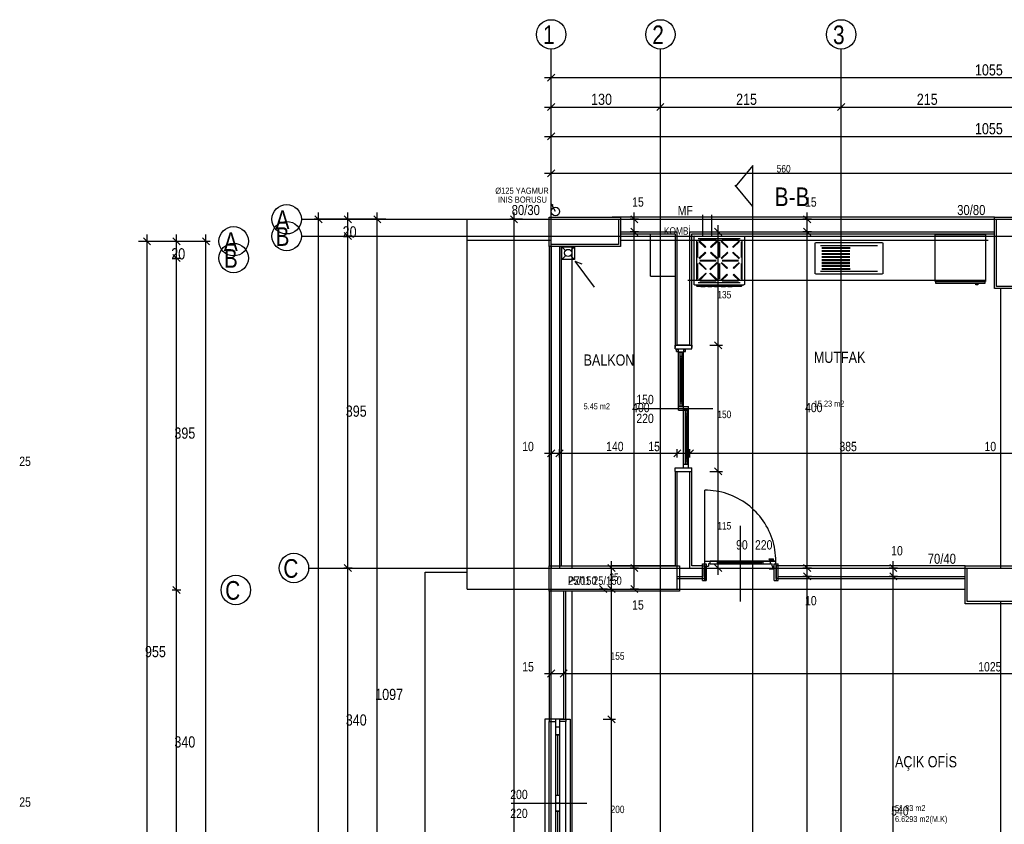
# Model space of a CAD drawing. Header units: centimetres. Extents: x 0 to 14595, y -30 to 2970.
# Tile 9 of 37: x 1231 to 1816, y 1655 to 2134. Entities that reach past the tile are written whole.
import ezdxf

# ---------------------------------------------------------------- set-up
doc = ezdxf.new("R2010")
doc.units = ezdxf.units.CM
doc.layers.add('ASN-MIMARI', color=8, linetype='CONTINUOUS')
doc.styles.get("Standard").update_dxf_attribs({"font": 'arial.ttf', "width": 0.8})

msp = doc.modelspace()

# ---------------------------------------------------------------- linework, layer by layer
at = {"layer": 'ASN-MIMARI'}
for p, q in [((1666.62, 2046.9), (1656.13, 2034.25)), ((1666.62, 2022.41), (1656.13, 2035.06)), ((1549.21, 2019.5), (1546.69, 2023.98)), ((1546.69, 2023.98), (1547.85, 2023.23)), ((1545.4, 2016.11), (1587.9, 2016.11)), ((1545.4, 1998.61), (1545.4, 2016.11)), ((1546.65, 864.84), (1546.65, 2016.11)), ((1587.9, 2016.11), (1587.9, 1998.61)), ((1587.9, 2014.86), (1826.65, 2014.86)), ((1587.9, 2014.86), (1826.65, 2014.86)), ((1810.4, 2016.11), (1827.9, 2016.11)), ((1810.4, 1973.61), (1810.4, 2016.11)), ((1471.65, 2004.86), (2084.15, 2004.86)), ((1587.9, 1998.61), (1545.4, 1998.61)), ((1546.65, 1807.37), (1546.65, 1999.86)), ((1559.15, 1807.37), (1559.15, 1998.61)), ((1587.9, 2002.36), (1806.65, 2002.36)), ((1827.9, 1973.61), (1810.4, 1973.61)), ((1814.15, 1807.37), (1814.15, 1973.61)), ((1581.65, 1807.37), (1792.9, 1807.37)), ((1792.9, 1808.62), (1830.4, 1808.62)), ((1792.9, 1786.12), (1792.9, 1808.62)), ((1559.15, 1504.87), (1559.15, 1793.62)), ((1830.4, 1786.12), (1792.9, 1786.12))]:
    msp.add_line(p, q, dxfattribs=at)
for points in [[(1546.65, 2016.11), (1546.65, 2116.11)], [(1611.65, 2016.11), (1611.65, 2116.11)], [(1719.15, 2016.11), (1719.15, 2116.11)], [(1542.65, 2099.16), (2078.15, 2099.16)], [(1548.77, 2101.28), (1544.53, 2097.04)], [(1546.65, 2096.66), (1546.65, 2101.66)], [(1546.65, 2064.16), (1546.65, 2099.16)], [(1542.65, 2081.66), (2078.15, 2081.66)], [(1548.77, 2083.78), (1544.53, 2079.54)], [(1546.65, 2079.16), (1546.65, 2084.16)], [(1613.77, 2083.78), (1609.53, 2079.54)], [(1611.65, 2079.16), (1611.65, 2084.16)], [(1721.27, 2083.78), (1717.03, 2079.54)], [(1719.15, 2079.16), (1719.15, 2084.16)], [(1542.65, 2064.16), (2078.15, 2064.16)], [(1548.77, 2066.28), (1544.53, 2062.04)], [(1546.65, 2059.16), (1546.65, 2066.66)], [(1548.77, 2044.33), (1544.53, 2040.09)], [(1546.65, 2037.21), (1546.65, 2044.71)], [(1666.62, 876.62), (1666.62, 2046.9)], [(1542.65, 2042.21), (2078.15, 2042.21)], [(1398.06, 2014.86), (1471.65, 2014.86)], [(1410.74, 2014.86), (1405.74, 2014.86)], [(1406.12, 2016.98), (1410.36, 2012.74)], [(1408.24, 929.11), (1408.24, 2018.86)], [(1443.24, 2014.86), (1408.24, 2014.86)], [(1428.24, 2014.86), (1423.24, 2014.86)], [(1423.62, 2016.98), (1427.86, 2012.74)], [(1425.74, 929.11), (1425.74, 2018.86)], [(1448.24, 2014.86), (1440.74, 2014.86)], [(1441.12, 2016.98), (1445.36, 2012.74)], [(1443.24, 929.11), (1443.24, 2018.86)], [(1471.65, 2014.86), (2084.15, 2014.86)], [(1496.65, 2002.36), (1496.65, 2014.86)], [(1496.65, 2014.86), (1546.65, 2014.86)], [(1529.58, 2014.86), (1522.08, 2014.86)], [(1522.46, 2016.98), (1526.7, 2012.74)], [(1524.58, 929.11), (1524.58, 2018.86)], [(1546.65, 1999.86), (1546.65, 2014.86)], [(1546.65, 2014.86), (1586.65, 2014.86)], [(1621.65, 2016.11), (1582.91, 2016.11)], [(1586.65, 2014.86), (1586.65, 1999.86)], [(1587.9, 2014.86), (1621.65, 2014.86)], [(1598.58, 2014.86), (1593.58, 2014.86)], [(1593.96, 2016.98), (1598.2, 2012.74)], [(1596.08, 1795.87), (1596.08, 2018.86)], [(1611.65, 864.84), (1611.65, 2016.11)], [(1810.4, 2016.11), (1621.65, 2016.11)], [(1621.65, 2014.86), (1806.65, 2014.86)], [(1636.96, 2004.91), (1636.96, 2017.5)], [(1642.32, 2004.91), (1642.32, 2017.5)], [(1701.42, 2014.86), (1696.42, 2014.86)], [(1696.8, 2016.98), (1701.05, 2012.74)], [(1698.92, 950.76), (1698.92, 2018.86)], [(1719.15, 864.84), (1719.15, 2016.11)], [(1811.65, 1974.86), (1811.65, 2014.86)], [(1811.65, 2014.86), (1826.65, 2014.86)], [(1593.96, 2009.48), (1598.2, 2005.24)], [(1643.89, 2009.48), (1648.13, 2005.24)], [(1646.01, 1803.37), (1646.01, 2011.36)], [(1696.8, 2009.48), (1701.05, 2005.24)], [(1304.16, 2003.91), (1308.41, 1999.67)], [(1306.28, 916.05), (1306.28, 2005.79)], [(1321.66, 2003.91), (1325.91, 1999.67)], [(1323.78, 916.05), (1323.78, 2005.79)], [(1339.16, 2003.91), (1343.41, 1999.67)], [(1341.28, 916.05), (1341.28, 2005.79)], [(1398.06, 2004.86), (1471.65, 2004.86)], [(1428.24, 2004.86), (1423.24, 2004.86)], [(1428.24, 2004.86), (1423.24, 2004.86)], [(1423.62, 2006.98), (1427.86, 2002.74)], [(1423.62, 2006.98), (1427.86, 2002.74)], [(1587.9, 2007.36), (1621.65, 2007.36)], [(1587.9, 2006.11), (1620.4, 2006.11)], [(1598.58, 2007.36), (1593.58, 2007.36)], [(1605.74, 1981.11), (1605.74, 2006.11)], [(1605.74, 2006.11), (1620.4, 2006.11)], [(1620.4, 2006.11), (1620.4, 1939.86)], [(1621.65, 1939.86), (1621.65, 2007.36)], [(1629.15, 2007.36), (1810.4, 2007.36)], [(1629.15, 1939.86), (1629.15, 2007.36)], [(1630.4, 2006.11), (1810.4, 2006.11)], [(1630.4, 1939.86), (1630.4, 2006.11)], [(1631.86, 2004.8), (1631.61, 2004.56)], [(1631.61, 2004.56), (1631.61, 1976.01)], [(1631.86, 2004.8), (1661.36, 2004.8)], [(1634.11, 2003.35), (1659.11, 2003.35)], [(1641.01, 2007.36), (1648.51, 2007.36)], [(1661.36, 2004.8), (1661.61, 2004.56)], [(1661.61, 2004.56), (1661.61, 1976.01)], [(1701.42, 2007.36), (1696.42, 2007.36)], [(1775.11, 1977.78), (1775.11, 2005.79)], [(1775.11, 2005.79), (1805.11, 2005.79)], [(1805.11, 2005.79), (1805.11, 1977.78)], [(1301.28, 2001.79), (1308.78, 2001.79)], [(1306.28, 2001.79), (1341.28, 2001.79)], [(1321.28, 2001.79), (1326.28, 2001.79)], [(1338.78, 2001.79), (1343.78, 2001.79)], [(1496.65, 2002.36), (1546.65, 2002.36)], [(1496.65, 1807.37), (1496.65, 2002.36)], [(1545.4, 1998.61), (1545.4, 1808.62)], [(1586.65, 1999.86), (1546.65, 1999.86)], [(1546.65, 1998.61), (1546.65, 1807.37)], [(1551.65, 1998.61), (1551.65, 1807.37)], [(1552.9, 1808.62), (1552.9, 1998.61)], [(1553.04, 1998.46), (1560.54, 1998.46)], [(1553.04, 1990.96), (1553.04, 1998.46)], [(1553.04, 1998.46), (1555.18, 1996.31)], [(1560.54, 1998.46), (1558.32, 1996.24)], [(1560.54, 1998.46), (1560.54, 1990.96)], [(1633.11, 2002.38), (1633.11, 1978.19)], [(1633.61, 2001.36), (1633.61, 1992.04)], [(1634.47, 2001.7), (1638.22, 1998.07)], [(1634.82, 2002.04), (1638.57, 1998.41)], [(1635.17, 2002.87), (1644.8, 2002.87)], [(1638.57, 1998.41), (1638.22, 1998.07)], [(1645.15, 2002.04), (1641.4, 1998.41)], [(1641.4, 1998.41), (1641.75, 1998.07)], [(1645.51, 2001.7), (1641.75, 1998.07)], [(1646.36, 2001.36), (1646.36, 1992.04)], [(1646.86, 2001.36), (1646.86, 1992.04)], [(1651.47, 1998.07), (1647.72, 2001.7)], [(1651.82, 1998.41), (1648.07, 2002.04)], [(1648.42, 2002.87), (1658.05, 2002.87)], [(1651.47, 1998.07), (1651.82, 1998.41)], [(1654.65, 1998.41), (1658.4, 2002.04)], [(1655, 1998.07), (1654.65, 1998.41)], [(1655, 1998.07), (1658.76, 2001.7)], [(1659.61, 2001.36), (1659.61, 1992.04)], [(1660.11, 2002.38), (1660.11, 1978.19)], [(1703.67, 1982.45), (1703.67, 2000.75)], [(1703.87, 2000.95), (1743.8, 2000.95)], [(1706.91, 1999.35), (1740.77, 1999.35)], [(1707.72, 1998.16), (1724.52, 1998.16)], [(1724.47, 1997.56), (1707.72, 1997.56)], [(1744, 2000.75), (1744, 1982.45)], [(1321.28, 1991.79), (1326.28, 1991.79)], [(1321.66, 1993.91), (1325.91, 1989.67)], [(1553.04, 1990.96), (1555.3, 1993.22)], [(1560.54, 1990.96), (1558.21, 1993.29)], [(1638.22, 1995.33), (1634.47, 1991.7)], [(1638.57, 1994.99), (1634.82, 1991.36)], [(1638.22, 1995.33), (1638.57, 1994.99)], [(1641.75, 1995.33), (1641.4, 1994.99)], [(1641.4, 1994.99), (1645.15, 1991.36)], [(1641.75, 1995.33), (1645.51, 1991.7)], [(1647.72, 1991.7), (1651.47, 1995.33)], [(1648.07, 1991.36), (1651.82, 1994.99)], [(1651.82, 1994.99), (1651.47, 1995.33)], [(1654.65, 1994.99), (1655, 1995.33)], [(1658.4, 1991.36), (1654.65, 1994.99)], [(1658.76, 1991.7), (1655, 1995.33)], [(1707.72, 1996.37), (1724.38, 1996.37)], [(1724.35, 1995.77), (1707.72, 1995.77)], [(1707.72, 1994.58), (1724.29, 1994.58)], [(1724.27, 1993.98), (1707.72, 1993.98)], [(1707.72, 1992.79), (1724.24, 1992.79)], [(1724.23, 1992.19), (1707.72, 1992.19)], [(1560.54, 1990.96), (1553.04, 1990.96)], [(1560.78, 1990.02), (1572.33, 1974.37)], [(1560.78, 1990.02), (1564.84, 1988.37)], [(1633.61, 1988.54), (1633.61, 1979.22)], [(1634.47, 1988.88), (1638.57, 1984.9)], [(1634.82, 1989.22), (1638.93, 1985.25)], [(1635.17, 1990.53), (1644.8, 1990.53)], [(1635.17, 1990.05), (1644.8, 1990.05)], [(1641.05, 1985.25), (1645.15, 1989.22)], [(1641.4, 1984.9), (1645.51, 1988.88)], [(1646.36, 1988.54), (1646.36, 1979.22)], [(1646.86, 1988.54), (1646.86, 1979.22)], [(1647.72, 1988.88), (1651.12, 1985.59)], [(1648.07, 1989.22), (1651.47, 1985.93)], [(1648.42, 1990.53), (1658.05, 1990.53)], [(1648.42, 1990.05), (1658.05, 1990.05)], [(1651.12, 1985.59), (1651.47, 1985.93)], [(1655, 1985.93), (1658.4, 1989.22)], [(1655, 1985.93), (1655.36, 1985.59)], [(1655.36, 1985.59), (1658.76, 1988.88)], [(1659.61, 1988.54), (1659.61, 1979.22)], [(1707.72, 1991), (1724.23, 1991)], [(1724.24, 1990.4), (1707.72, 1990.4)], [(1724.27, 1989.21), (1707.72, 1989.21)], [(1707.72, 1988.61), (1724.29, 1988.61)], [(1707.72, 1987.42), (1724.35, 1987.42)], [(1724.38, 1986.82), (1707.72, 1986.82)], [(1707.72, 1985.63), (1724.47, 1985.63)], [(1605.74, 1981.11), (1620.4, 1981.11)], [(1634.47, 1978.88), (1638.57, 1982.85)], [(1634.82, 1978.53), (1638.93, 1982.51)], [(1638.57, 1984.9), (1638.93, 1985.25)], [(1638.57, 1982.85), (1638.93, 1982.51)], [(1641.05, 1985.25), (1641.4, 1984.9)], [(1641.05, 1982.51), (1641.4, 1982.85)], [(1641.05, 1982.51), (1645.15, 1978.53)], [(1641.4, 1982.85), (1645.51, 1978.88)], [(1647.72, 1978.88), (1651.12, 1982.17)], [(1648.07, 1978.53), (1651.47, 1981.82)], [(1651.12, 1982.17), (1651.47, 1981.82)], [(1655, 1981.82), (1655.36, 1982.17)], [(1655, 1981.82), (1658.4, 1978.53)], [(1655.36, 1982.17), (1658.76, 1978.88)], [(1743.8, 1982.25), (1703.87, 1982.25)], [(1740.77, 1983.84), (1706.91, 1983.84)], [(1724.52, 1985.04), (1707.72, 1985.04)], [(1627.9, 1978.6), (1805.4, 1978.6)], [(1631.86, 1975.77), (1631.61, 1976.01)], [(1631.86, 1975.77), (1661.36, 1975.77)], [(1633.11, 1975.77), (1633.11, 1975.25)], [(1633.11, 1975.25), (1633.36, 1975)], [(1633.36, 1975), (1635.77, 1975)], [(1634.11, 1977.22), (1659.11, 1977.22)], [(1635.17, 1977.71), (1644.8, 1977.71)], [(1635.77, 1975.77), (1635.77, 1974.8)], [(1635.77, 1975.53), (1638.27, 1975.53)], [(1635.77, 1975.29), (1638.27, 1975.29)], [(1635.77, 1974.8), (1638.27, 1974.8)], [(1638.27, 1975.77), (1638.27, 1974.8)], [(1638.27, 1975), (1639.77, 1975)], [(1639.77, 1975.77), (1639.77, 1974.8)], [(1639.77, 1975.53), (1642.27, 1975.53)], [(1639.77, 1975.29), (1642.27, 1975.29)], [(1639.77, 1974.8), (1642.27, 1974.8)], [(1642.27, 1975.77), (1642.27, 1974.8)], [(1642.27, 1975), (1643.77, 1975)], [(1643.77, 1975.77), (1643.77, 1974.8)], [(1643.77, 1975.53), (1646.27, 1975.53)], [(1643.77, 1975.29), (1646.27, 1975.29)], [(1643.77, 1974.8), (1646.27, 1974.8)], [(1646.27, 1975.77), (1646.27, 1974.8)], [(1646.27, 1975), (1647.77, 1975)], [(1647.77, 1975.77), (1647.77, 1974.8)], [(1647.77, 1975.53), (1650.27, 1975.53)], [(1647.77, 1975.29), (1650.27, 1975.29)], [(1647.77, 1974.8), (1650.27, 1974.8)], [(1648.42, 1977.71), (1658.05, 1977.71)], [(1650.27, 1975.77), (1650.27, 1974.8)], [(1650.27, 1975), (1651.77, 1975)], [(1651.77, 1975.77), (1651.77, 1974.8)], [(1651.77, 1975.53), (1654.27, 1975.53)], [(1651.77, 1975.29), (1654.27, 1975.29)], [(1651.77, 1974.8), (1654.27, 1974.8)], [(1654.27, 1975.77), (1654.27, 1974.8)], [(1654.27, 1975), (1659.86, 1975)], [(1656.52, 1975.77), (1656.52, 1975.25)], [(1656.52, 1975.25), (1657.52, 1975.25)], [(1657.52, 1975.77), (1657.52, 1975.25)], [(1659.86, 1975), (1660.11, 1975.25)], [(1660.11, 1975.77), (1660.11, 1975.25)], [(1661.61, 1976.01), (1661.36, 1975.77)], [(1805.11, 1977.78), (1775.11, 1977.78)], [(1804.91, 1977.66), (1775.27, 1977.66)], [(1775.27, 1977.66), (1775.27, 1976.79)], [(1775.27, 1976.79), (1804.91, 1976.79)], [(1799.18, 1975.79), (1799.18, 1976.79)], [(1800.49, 1975.79), (1799.18, 1975.79)], [(1800.49, 1976.79), (1800.49, 1975.79)], [(1804.91, 1976.79), (1804.91, 1977.66)], [(1826.65, 1974.86), (1811.65, 1974.86)], [(1620.4, 1939.86), (1620.4, 1938.61)], [(1620.4, 1939.86), (1630.4, 1939.86)], [(1620.4, 1937.83), (1620.4, 1939.86)], [(1629.15, 1939.86), (1621.65, 1939.86)], [(1630.4, 1939.86), (1630.4, 1938.61)], [(1630.4, 1937.83), (1630.4, 1939.86)], [(1641.01, 1939.86), (1648.51, 1939.86)], [(1643.89, 1941.98), (1648.13, 1937.74)], [(1620.4, 1937.83), (1622.4, 1937.83)], [(1620.4, 1937.83), (1630.4, 1937.83)], [(1621.15, 1936.21), (1621.15, 1937.42)], [(1621.15, 1937.42), (1622.4, 1937.42)], [(1621.15, 1936.21), (1622.4, 1936.21)], [(1622.4, 1937.83), (1625.4, 1937.83)], [(1622.4, 1937.42), (1622.4, 1937.83)], [(1622.4, 1935.8), (1622.4, 1937.83)], [(1622.4, 1936.21), (1622.4, 1937.42)], [(1622.4, 1935.8), (1622.4, 1936.21)], [(1622.4, 1903.37), (1622.4, 1935.8)], [(1622.4, 1935.8), (1623.4, 1935.8)], [(1625.4, 1935.8), (1622.4, 1935.8)], [(1623.28, 1935.8), (1623.28, 1903.37)], [(1623.28, 1933.49), (1624.53, 1933.49)], [(1623.4, 1935.8), (1623.6, 1935.8)], [(1623.6, 1935.8), (1624.4, 1935.8)], [(1624.4, 1935.8), (1625.4, 1935.8)], [(1624.53, 1906.55), (1624.53, 1935.8)], [(1625.4, 1937.83), (1630.4, 1937.83)], [(1625.4, 1937.42), (1625.4, 1937.83)], [(1625.4, 1937.83), (1625.4, 1935.8)], [(1625.4, 1937.42), (1626.65, 1937.42)], [(1625.4, 1935.8), (1625.4, 1936.21)], [(1625.4, 1936.21), (1626.65, 1936.21)], [(1625.4, 1903.37), (1625.4, 1935.8)], [(1626.65, 1936.21), (1626.65, 1937.42)], [(1623.28, 1932.47), (1624.53, 1932.47)], [(1623.9, 1906.7), (1623.9, 1932.47)], [(1623.28, 1919.59), (1624.53, 1919.59)], [(1623.28, 1906.7), (1624.53, 1906.7)], [(1623.28, 1905.69), (1624.53, 1905.69)], [(1624.53, 1905.69), (1624.53, 1906.55)], [(1624.53, 1903.37), (1624.53, 1905.69)], [(1597.9, 1902.36), (1642.9, 1902.36)], [(1622.4, 1901.34), (1622.4, 1903.37)], [(1622.4, 1903.37), (1623.4, 1903.37)], [(1625.4, 1903.37), (1622.4, 1903.37)], [(1622.4, 1901.34), (1625.4, 1901.34)], [(1623.4, 1903.37), (1623.6, 1903.37)], [(1623.6, 1903.37), (1624.4, 1903.37)], [(1624.4, 1903.37), (1625.4, 1903.37)], [(1625.4, 1901.34), (1625.4, 1903.37)], [(1625.4, 1903.37), (1628.4, 1903.37)], [(1625.4, 1866.88), (1625.4, 1901.34)], [(1625.4, 1901.34), (1626.4, 1901.34)], [(1628.4, 1901.34), (1625.4, 1901.34)], [(1626.28, 1901.34), (1626.28, 1868.91)], [(1626.28, 1899.03), (1627.53, 1899.03)], [(1626.28, 1898.01), (1627.53, 1898.01)], [(1626.4, 1901.34), (1626.6, 1901.34)], [(1626.6, 1901.34), (1627.4, 1901.34)], [(1626.9, 1872.24), (1626.9, 1898.02)], [(1627.4, 1901.34), (1628.4, 1901.34)], [(1627.53, 1872.09), (1627.53, 1901.34)], [(1628.4, 1901.34), (1628.4, 1903.37)], [(1628.4, 1868.91), (1628.4, 1901.34)], [(1626.28, 1885.13), (1627.53, 1885.13)], [(1542.65, 1875.64), (2078.15, 1875.64)], [(1548.77, 1877.76), (1544.53, 1873.52)], [(1546.65, 1873.14), (1546.65, 1878.14)], [(1553.77, 1877.76), (1549.53, 1873.52)], [(1551.65, 1873.14), (1551.65, 1878.14)], [(1623.77, 1877.76), (1619.53, 1873.52)], [(1621.65, 1873.14), (1621.65, 1878.14)], [(1631.27, 1877.76), (1627.03, 1873.52)], [(1629.15, 1873.14), (1629.15, 1878.14)], [(1628.4, 1868.91), (1625.4, 1868.91)], [(1626.28, 1872.24), (1627.53, 1872.24)], [(1626.28, 1871.23), (1627.53, 1871.23)], [(1627.53, 1871.23), (1627.53, 1872.09)], [(1627.53, 1868.91), (1627.53, 1871.23)], [(1628.4, 1866.88), (1628.4, 1868.91)], [(1620.4, 1866.88), (1625.4, 1866.88)], [(1620.4, 1864.86), (1620.4, 1866.88)], [(1620.4, 1866.88), (1630.4, 1866.88)], [(1620.4, 1864.86), (1620.4, 1866.11)], [(1620.4, 1864.86), (1620.4, 1808.62)], [(1620.4, 1864.86), (1630.4, 1864.86)], [(1621.65, 1807.37), (1621.65, 1864.86)], [(1621.65, 1864.86), (1629.15, 1864.86)], [(1625.4, 1866.88), (1628.4, 1866.88)], [(1628.4, 1866.88), (1630.4, 1866.88)], [(1629.15, 1807.37), (1629.15, 1864.86)], [(1630.4, 1864.86), (1630.4, 1866.88)], [(1630.4, 1864.86), (1630.4, 1866.11)], [(1630.4, 1808.62), (1630.4, 1864.86)], [(1641.01, 1864.86), (1648.51, 1864.86)], [(1643.89, 1866.98), (1648.13, 1862.74)], [(1639.7, 1853.63), (1638, 1853.67)], [(1638, 1811.37), (1638, 1853.67)], [(1641.4, 1853.53), (1639.7, 1853.63)], [(1643.1, 1853.36), (1641.4, 1853.53)], [(1644.79, 1853.12), (1643.1, 1853.36)], [(1646.46, 1852.81), (1644.79, 1853.12)], [(1648.12, 1852.44), (1646.46, 1852.81)], [(1649.77, 1852), (1648.12, 1852.44)], [(1651.4, 1851.49), (1649.77, 1852)], [(1653, 1850.92), (1651.4, 1851.49)], [(1654.58, 1850.28), (1653, 1850.92)], [(1656.13, 1849.58), (1654.58, 1850.28)], [(1657.66, 1848.82), (1656.13, 1849.58)], [(1659.15, 1848), (1657.66, 1848.82)], [(1660.61, 1847.12), (1659.15, 1848)], [(1662.03, 1846.18), (1660.61, 1847.12)], [(1663.41, 1845.18), (1662.03, 1846.18)], [(1664.75, 1844.13), (1663.41, 1845.18)], [(1666.05, 1843.03), (1664.75, 1844.13)], [(1667.3, 1841.87), (1666.05, 1843.03)], [(1668.51, 1840.67), (1667.3, 1841.87)], [(1669.66, 1839.42), (1668.51, 1840.67)], [(1670.77, 1838.12), (1669.66, 1839.42)], [(1671.82, 1836.78), (1670.77, 1838.12)], [(1672.81, 1835.4), (1671.82, 1836.78)], [(1673.75, 1833.97), (1672.81, 1835.4)], [(1674.63, 1832.52), (1673.75, 1833.97)], [(1659.15, 1832.37), (1659.15, 1787.37)], [(1675.46, 1831.02), (1674.63, 1832.52)], [(1676.22, 1829.5), (1675.46, 1831.02)], [(1676.92, 1827.95), (1676.22, 1829.5)], [(1677.55, 1826.37), (1676.92, 1827.95)], [(1678.12, 1824.76), (1677.55, 1826.37)], [(1678.63, 1823.14), (1678.12, 1824.76)], [(1679.07, 1821.49), (1678.63, 1823.14)], [(1679.45, 1819.83), (1679.07, 1821.49)], [(1679.75, 1818.15), (1679.45, 1819.83)], [(1679.99, 1816.47), (1679.75, 1818.15)], [(1680.16, 1814.77), (1679.99, 1816.47)], [(1582.51, 1153.36), (1582.51, 1811.37)], [(1636.65, 1809.87), (1638, 1809.87)], [(1636.65, 1799.87), (1636.65, 1809.87)], [(1636.65, 1809.87), (1638.9, 1809.87)], [(1637.9, 1801.12), (1637.9, 1809.87)], [(1638, 1809.87), (1638, 1811.37)], [(1638, 1811.37), (1641.15, 1811.37)], [(1638, 1809.87), (1638.9, 1809.87)], [(1638.9, 1808.37), (1638.9, 1809.87)], [(1638.9, 1809.87), (1638.9, 1799.87)], [(1641.15, 1809.87), (1640.25, 1809.87)], [(1640.25, 1809.87), (1640.25, 1808.37)], [(1641.15, 1809.87), (1641.15, 1811.37)], [(1641.15, 1811.37), (1645.65, 1811.37)], [(1677.15, 1811.37), (1641.15, 1811.37)], [(1641.15, 1809.87), (1645.65, 1809.87)], [(1641.15, 1809.87), (1677.15, 1809.87)], [(1645.65, 1811.37), (1672.65, 1811.37)], [(1645.65, 1809.87), (1645.65, 1811.37)], [(1645.65, 1809.87), (1672.65, 1809.87)], [(1646.55, 1811.37), (1646.55, 1809.87)], [(1646.55, 1810.62), (1646.55, 1810.82)], [(1646.55, 1810.6), (1671.75, 1810.6)], [(1671.75, 1809.87), (1671.75, 1811.37)], [(1671.75, 1810.82), (1671.75, 1810.62)], [(1672.65, 1811.37), (1677.15, 1811.37)], [(1672.65, 1811.37), (1672.65, 1809.87)], [(1672.65, 1809.87), (1677.15, 1809.87)], [(1676.25, 1812.87), (1678.95, 1812.87)], [(1676.25, 1812.37), (1676.25, 1812.87)], [(1676.25, 1812.37), (1678.5, 1812.37)], [(1677.15, 1811.37), (1678.5, 1811.37)], [(1677.15, 1809.87), (1677.15, 1811.37)], [(1680.3, 1811.37), (1677.15, 1811.37)], [(1677.15, 1809.87), (1678.05, 1809.87)], [(1678.05, 1808.37), (1678.05, 1809.87)], [(1678.5, 1811.37), (1678.5, 1812.37)], [(1678.5, 1811.37), (1678.95, 1811.37)], [(1678.95, 1811.37), (1678.95, 1812.87)], [(1678.95, 1811.37), (1680.3, 1811.37)], [(1679.4, 1799.87), (1679.4, 1809.87)], [(1679.4, 1809.87), (1681.65, 1809.87)], [(1679.4, 1808.37), (1679.4, 1809.87)], [(1679.4, 1809.87), (1680.3, 1809.87)], [(1680.27, 1813.07), (1680.16, 1814.77)], [(1680.3, 1811.37), (1680.27, 1813.07)], [(1680.3, 1809.87), (1680.3, 1811.37)], [(1680.3, 1809.87), (1681.65, 1809.87)], [(1680.4, 1801.12), (1680.4, 1809.87)], [(1681.65, 1799.87), (1681.65, 1809.87)], [(1750.17, 950.76), (1750.17, 1811.37)], [(1402.39, 1807.37), (1502.39, 1807.37)], [(1428.24, 1807.37), (1423.24, 1807.37)], [(1423.62, 1809.49), (1427.86, 1805.25)], [(1471.65, 1807.37), (2084.15, 1807.37)], [(1471.65, 1804.87), (1496.65, 1804.87)], [(1471.65, 1607.99), (1471.65, 1804.87)], [(1496.65, 1794.87), (1496.65, 1807.37)], [(1496.65, 1807.37), (1546.65, 1807.37)], [(1545.4, 1808.62), (1622.9, 1808.62), (1622.9, 1793.62), (1545.4, 1793.62), (1545.4, 1808.62)], [(1546.65, 1794.87), (1546.65, 1807.37)], [(1546.65, 1807.37), (1621.65, 1807.37)], [(1546.65, 1794.87), (1546.65, 1807.37)], [(1546.65, 1807.37), (1621.65, 1807.37)], [(1577.51, 1807.37), (1585.01, 1807.37)], [(1580.39, 1809.49), (1584.63, 1805.25)], [(1581.65, 1807.37), (1621.65, 1807.37)], [(1620.4, 1808.62), (1582.91, 1808.62)], [(1598.58, 1807.37), (1593.58, 1807.37)], [(1593.96, 1809.49), (1598.2, 1805.25)], [(1621.65, 1794.87), (1621.65, 1807.37)], [(1621.65, 1794.87), (1621.65, 1807.37)], [(1629.15, 1807.37), (1636.65, 1807.37)], [(1636.65, 1808.62), (1630.4, 1808.62)], [(1636.65, 1808.62), (1637.9, 1808.62)], [(1636.65, 1807.37), (1636.65, 1802.37)], [(1637.9, 1808.62), (1637.9, 1799.87)], [(1638.9, 1799.87), (1638.9, 1808.37)], [(1638.9, 1808.37), (1640.25, 1808.37)], [(1641.01, 1807.37), (1648.51, 1807.37)], [(1643.89, 1809.49), (1648.13, 1805.25)], [(1676.25, 1806.87), (1676.25, 1807.37)], [(1676.25, 1807.37), (1678.5, 1807.37)], [(1676.25, 1806.87), (1678.95, 1806.87)], [(1678.05, 1808.37), (1678.5, 1808.37)], [(1678.05, 1808.37), (1679.4, 1808.37)], [(1678.5, 1808.37), (1678.95, 1808.37)], [(1678.5, 1807.37), (1678.5, 1808.37)], [(1678.95, 1808.37), (1679.4, 1808.37)], [(1678.95, 1806.87), (1678.95, 1808.37)], [(1679.4, 1799.87), (1679.4, 1808.37)], [(1681.65, 1808.62), (1680.4, 1808.62)], [(1680.4, 1808.62), (1680.4, 1799.87)], [(1792.9, 1808.62), (1681.65, 1808.62)], [(1681.65, 1807.37), (1791.65, 1807.37)], [(1681.65, 1802.37), (1681.65, 1807.37)], [(1701.42, 1807.37), (1696.42, 1807.37)], [(1696.8, 1809.49), (1701.05, 1805.25)], [(1696.8, 1804.49), (1701.05, 1800.25)], [(1752.67, 1807.37), (1747.67, 1807.37)], [(1748.05, 1809.49), (1752.29, 1805.25)], [(1748.05, 1804.49), (1752.29, 1800.25)], [(1794.15, 1787.37), (1794.15, 1807.37)], [(1794.15, 1807.37), (1829.15, 1807.37)], [(1621.65, 1802.37), (1636.65, 1802.37)], [(1621.65, 1801.12), (1636.65, 1801.12)], [(1636.65, 1801.12), (1637.9, 1801.12)], [(1636.65, 1799.87), (1638.9, 1799.87)], [(1679.4, 1799.87), (1681.65, 1799.87)], [(1681.65, 1801.12), (1680.4, 1801.12)], [(1681.65, 1802.37), (1792.9, 1802.37)], [(1681.65, 1801.12), (1792.9, 1801.12)], [(1701.42, 1802.37), (1696.42, 1802.37)], [(1752.67, 1802.37), (1747.67, 1802.37)], [(1321.28, 1794.31), (1326.28, 1794.31)], [(1321.66, 1796.43), (1325.9, 1792.19)], [(1496.65, 1794.87), (1546.65, 1794.87)], [(1545.4, 1793.62), (1545.4, 1717.36)], [(1546.65, 1794.87), (1621.65, 1794.87)], [(1546.65, 1794.87), (1621.65, 1794.87)], [(1546.65, 1717.36), (1546.65, 1793.62)], [(1554.15, 1717.36), (1554.15, 1793.62)], [(1555.4, 1717.36), (1555.4, 1793.62)], [(1580.12, 1794.87), (1575.12, 1794.87)], [(1575.5, 1796.99), (1579.74, 1792.75)], [(1577.51, 1794.87), (1585.01, 1794.87)], [(1580.39, 1796.99), (1584.63, 1792.75)], [(1581.65, 1794.87), (1792.9, 1794.87)], [(1598.58, 1794.87), (1593.58, 1794.87)], [(1593.96, 1796.99), (1598.2, 1792.75)], [(1829.15, 1787.37), (1794.15, 1787.37)], [(1814.15, 1559.86), (1814.15, 1787.37)], [(1548.77, 1746.69), (1544.53, 1742.45)], [(1546.65, 1742.07), (1546.65, 1747.07)], [(1556.27, 1746.69), (1552.03, 1742.45)], [(1554.15, 1742.07), (1554.15, 1747.07)], [(1542.65, 1744.57), (2078.15, 1744.57)], [(1549.15, 1717.36), (1542.9, 1717.36)], [(1542.9, 1717.36), (1542.9, 1617.36)], [(1545.4, 1717.36), (1545.4, 1716.11)], [(1545.4, 1716.11), (1549.15, 1716.11)], [(1545.4, 1618.61), (1545.4, 1716.11)], [(1554.15, 1717.36), (1546.65, 1717.36)], [(1549.15, 1717.36), (1549.15, 1712.69)], [(1551.65, 1717.36), (1549.15, 1717.36)], [(1551.65, 1717.36), (1551.65, 1712.69)], [(1551.65, 1717.36), (1557.9, 1717.36)], [(1555.4, 1716.11), (1551.65, 1716.11)], [(1555.4, 1717.36), (1555.4, 1716.11)], [(1555.4, 1618.61), (1555.4, 1716.11)], [(1557.9, 1717.36), (1557.9, 1617.36)], [(1577.51, 1717.36), (1585.01, 1717.36)], [(1580.39, 1719.48), (1584.63, 1715.24)], [(1549.15, 1712.69), (1549.15, 1708.03)], [(1551.65, 1712.69), (1549.15, 1712.69)], [(1551.65, 1712.69), (1551.65, 1708.03)], [(1549.15, 1708.03), (1549.15, 1672.03)], [(1550.35, 1708.03), (1549.15, 1708.03)], [(1549.15, 1708.03), (1551.65, 1708.03)], [(1550.4, 1708.03), (1550.35, 1708.03)], [(1550.35, 1708.03), (1550.35, 1672.03)], [(1551.65, 1708.03), (1550.4, 1708.03)], [(1551.65, 1708.03), (1551.65, 1672.03)], [(1549.15, 1672.03), (1549.15, 1667.36)], [(1550.35, 1672.03), (1549.15, 1672.03)], [(1551.65, 1672.03), (1549.15, 1672.03)], [(1550.4, 1672.03), (1550.35, 1672.03)], [(1551.65, 1672.03), (1550.4, 1672.03)], [(1551.65, 1672.03), (1551.65, 1667.36)], [(1522.9, 1667.36), (1567.9, 1667.36)], [(1549.15, 1667.36), (1549.15, 1662.69)], [(1551.65, 1667.36), (1549.15, 1667.36)], [(1551.65, 1667.36), (1551.65, 1662.69)], [(1549.15, 1662.69), (1549.15, 1626.69)], [(1550.35, 1662.69), (1549.15, 1662.69)], [(1549.15, 1662.69), (1551.65, 1662.69)], [(1550.4, 1662.69), (1550.35, 1662.69)], [(1550.35, 1662.69), (1550.35, 1626.69)], [(1551.65, 1662.69), (1550.4, 1662.69)], [(1551.65, 1662.69), (1551.65, 1626.69)]]:
    msp.add_lwpolyline(points, dxfattribs=at)
for centre, radius in [((1546.65, 2124.86), 8.75), ((1611.65, 2124.86), 8.75), ((1719.15, 2124.86), 8.75), ((1389.31, 2014.86), 8.75), ((1549.21, 2019.5), 2.5), ((1357.77, 2001.79), 8.75), ((1389.31, 2004.86), 8.75), ((1357.77, 1991.79), 8.75), ((1556.72, 1994.82), 2.14), ((1393.64, 1807.37), 8.75), ((1359.06, 1794.3), 8.75)]:
    msp.add_circle(centre, radius, dxfattribs=at)

# ---------------------------------------------------------------- texts
at = {"layer": 'ASN-MIMARI', "width": 0.8}
for s, height, p in [('1', 11.11, (1541.8, 2119.05)), ('2', 11.11, (1606.8, 2119.05)), ('3', 11.11, (1714.3, 2119.05)), ('1055', 6.667, (1798.75, 2100.41)), ('130', 6.667, (1570.41, 2082.91)), ('215', 6.667, (1656.66, 2082.91)), ('215', 6.667, (1764.16, 2082.91)), ('1055', 6.667, (1798.75, 2065.41)), ('560', 4.444, (1680.82, 2042.71)), ('%%C125 YAGMUR', 3.6604, (1513.43, 2030.05)), ('B-B', 11.111, (1679.6, 2022.69)), ('INIS BORUSU', 3.6604, (1515.09, 2024.74)), ('15', 5.556, (1594.83, 2022.36)), ('15', 5.556, (1697.67, 2022.36)), ('80/30', 6, (1523.17, 2017.36)), ('MF', 5.556, (1621.95, 2017.26)), ('30/80', 6, (1788.17, 2017.36)), ('A', 11.11, (1382.69, 2009.04)), ('B', 11.11, (1382.69, 1999.04)), ('20', 6.667, (1422.62, 2004.03)), ('KOMBİ', 4.444, (1613.71, 2005.68)), ('A', 11.11, (1351.95, 1995.98)), ('20', 6.667, (1320.66, 1990.97)), ('B', 11.11, (1351.95, 1985.98)), ('135', 4.444, (1645.51, 1967.78)), ('BALKON', 6.667, (1565.96, 1927.78)), ('MUTFAK', 6.667, (1702.91, 1929.43)), ('150', 5.556, (1597.33, 1904.86)), ('395', 6.667, (1424.49, 1897.37)), ('5.45 m2', 3.556, (1565.96, 1901.78)), ('400', 5.556, (1594.83, 1900.08)), ('400', 5.556, (1697.67, 1900.08)), ('15.23 m2', 3.556, (1702.91, 1903.43)), ('220', 5.556, (1597.33, 1893.61)), ('150', 4.444, (1645.51, 1896.53)), ('395', 6.667, (1322.53, 1884.31)), ('10', 5.556, (1529.44, 1876.89)), ('140', 5.556, (1579.37, 1876.89)), ('15', 5.556, (1604.44, 1876.89)), ('385', 5.556, (1718.12, 1876.89)), ('10', 5.556, (1804.44, 1876.89)), ('25', 5.556, (1230.27, 1868.07)), ('115', 4.444, (1645.51, 1830.28)), ('90', 5.556, (1656.65, 1818.37)), ('220', 5.556, (1667.9, 1818.37)), ('10', 5.556, (1748.92, 1814.87)), ('70/40', 6, (1770.67, 1809.87)), ('C', 11.11, (1387.34, 1801.55)), ('25', 4.444, (1581.26, 1799.73)), ('C', 11.11, (1352.76, 1788.49)), ('25/150', 5, (1556.65, 1797.37)), ('PZ01 25/150', 5, (1556.65, 1797.37)), ('15', 5.556, (1594.83, 1782.66)), ('10', 5.556, (1697.67, 1785.16)), ('955', 6.667, (1305.03, 1754.3)), ('155', 4.444, (1582.01, 1752.79)), ('15', 5.556, (1529.44, 1745.82)), ('1025', 5.556, (1800.69, 1745.82)), ('1097', 6.667, (1441.99, 1728.83)), ('340', 6.667, (1424.49, 1713.62)), ('340', 6.667, (1322.53, 1700.56)), ('AÇIK OFİS', 6.667, (1751.21, 1688.78)), ('200', 5.556, (1522.33, 1669.86)), ('25', 5.556, (1230.27, 1665.33)), ('220', 5.556, (1522.33, 1658.61)), ('200', 4.444, (1582.01, 1661.53)), ('540', 5.556, (1748.92, 1660.08)), ('51.83 m2', 3.556, (1751.21, 1662.78)), ('6.6293 m2(M.K)', 3.5556, (1751.21, 1656.22))]:
    msp.add_text(s, height=height, dxfattribs=at).set_placement(p)

doc.saveas('drawing.dxf')
